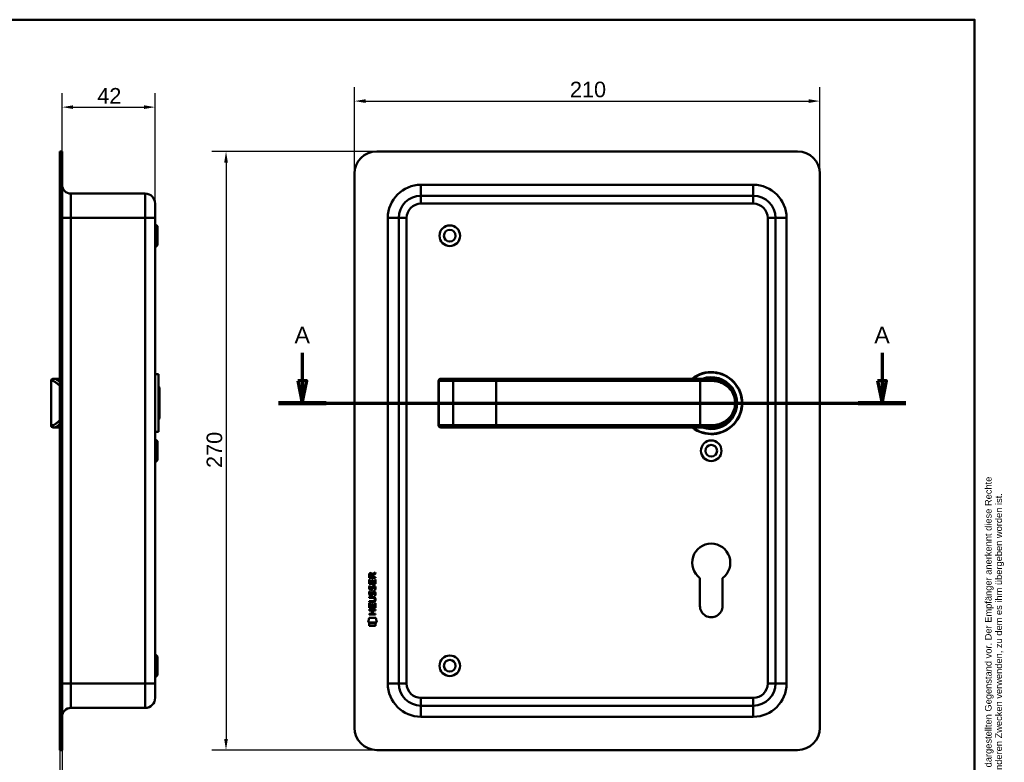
# Model space of a CAD drawing. Header units: millimetres. Extents: x 20 to 833, y 20 to 574.
# Tile 4 of 4: x 389 to 833, y 239 to 574. Entities that reach past the tile are written whole.
import ezdxf
from ezdxf.enums import TextEntityAlignment as Align

# ---------------------------------------------------------------- set-up
doc = ezdxf.new("R2010")
doc.units = ezdxf.units.MM
doc.header["$LTSCALE"] = 2
for name, color, linetype, lineweight in [('Bemaßungen(DIN)', 7, 'Continuous', 25), ('Schnittansichtslinien(DIN)', 7, 'Continuous', 70), ('Sichtbare Kanten(DIN)', 7, 'Continuous', 50), ('Sichtbare tangentiale Kanten(DIN)', 7, 'Continuous', 50), ('Skizziergeometrie(DIN)', 7, 'Continuous', 50), ('Skizzierlinie(DIN)', 7, 'Continuous', 25), ('Symbole(DIN)', 7, 'Continuous', 25)]:
    doc.layers.add(name, color=color, linetype=linetype, lineweight=lineweight)
doc.styles.add('Aktuell-DIN', font='arial.ttf')
doc.styles.add('Aktuell-DINGroßer Text', font='arial.ttf')
doc.styles.add('STANDARD-DIN~0', font='arial.ttf')
doc.styles.add('Textstil10', font='arial.ttf')
doc.styles.add('Textstil41', font='arial.ttf', dxfattribs={"width": 0.8})
doc.styles.add('Textstil83', font='arial.ttf', dxfattribs={"width": 0.8})
doc.dimstyles.new('CAD-LAN', dxfattribs={"dimscale": 2, "dimtxt": 3.5, "dimasz": 2.5, "dimexe": 3.175, "dimexo": 0, "dimgap": 0.8, "dimtad": 1, "dimrnd": 1e-08, "dimtxsty": 'STANDARD-DIN~0', "dimcen": 0.09, "dimdle": 10, "dimclrd": 250, "dimclre": 250, "dimclrt": 250, "dimadec": 0, "dimazin": 2, "dimtfac": 1, "dimtmove": 0, "dimatfit": 3, "dimfxl": 1, "dimtolj": 1, "dimtzin": 0, "dimlwd": 25, "dimlwe": 25, "dimarcsym": 0})

# ---------------------------------------------------------------- blocks, each defined once
blk = doc.blocks.new('Ränder Standardrahmen')
at = {"layer": 'Skizziergeometrie(DIN)', "flags": 128}
blk.add_lwpolyline([(10, 10), (10, 287), (410, 287), (410, 10), (10, 10)], dxfattribs=at)
blk = doc.blocks.new('Schriftfelder Heusser')
at = {"layer": 'Skizziergeometrie(DIN)'}
for p, q in [((101, 229.92), (101, 236.92)), ((101, 236.92), (291, 236.92)), ((111, 229.92), (111, 236.92)), ((123, 229.92), (123, 236.92)), ((232, 229.92), (232, 236.92)), ((256, 229.92), (256, 236.92)), ((291, 236.92), (291, 229.92)), ((101, 191.42), (101, 229.92)), ((101, 229.92), (291, 229.92)), ((111, 229.92), (111, 221.42)), ((123, 229.92), (123, 221.42)), ((232, 229.92), (232, 221.42)), ((256, 229.92), (256, 221.42)), ((291, 229.92), (291, 191.42)), ((101, 221.42), (291, 221.42)), ((150, 221.42), (150, 204.42)), ((198.85, 221.42), (198.85, 204.42)), ((216.35, 221.42), (216.35, 204.42)), ((238.35, 221.42), (238.35, 204.42)), ((278, 221.42), (278, 191.42)), ((278, 208.67), (291, 208.67)), ((101, 204.42), (291, 204.42)), ((142, 204.42), (142, 191.42)), ((236, 204.42), (236, 191.42)), ((278, 200.17), (291, 200.17)), ((291, 191.42), (101, 191.42))]:
    blk.add_line(p, q, dxfattribs=at)
at = {"layer": 'Skizzierlinie(DIN)'}
for p, q in [((113.5, 221.42), (113.5, 204.42)), ((118, 221.42), (118, 204.42)), ((162.35, 221.42), (162.35, 204.42)), ((166.85, 221.42), (166.85, 204.42)), ((113.5, 217.17), (150, 217.17)), ((162.35, 217.17), (278, 217.17)), ((113.5, 212.92), (150, 212.92)), ((162.35, 212.92), (278, 212.92)), ((113.5, 208.67), (150, 208.67)), ((162.35, 208.67), (278, 208.67))]:
    blk.add_line(p, q, dxfattribs=at)
for centre in [(115.75, 219.25), (164.6, 219.25), (115.75, 215.04), (164.6, 215.04), (115.75, 210.79), (164.6, 210.79), (115.75, 206.54), (164.6, 206.54)]:
    blk.add_circle(centre, 1.75, dxfattribs=at)
at = {"layer": 'Symbole(DIN)', "color": 7, "insert": (293.33, 191.7), "char_height": 1.5, "width": 182.3003, "attachment_point": 1, "rotation": 90, "line_spacing_factor": 0.944221, "style": 'Aktuell-DIN'}
blk.add_mtext('\\fArial|b0|i0;\\H1.5000;Die Schlossfabrik Heusser AG ist Eigentümerin dieses Dokumentes und behält sich alle Rechte an diesem und dem dargestellten Gegenstand vor. Der Empfänger anerkennt diese Rechte\\Pund wird das Dokument nicht ohne schriftliche Ermächtigung der Eigentümerin Dritten zugänglich machen oder zu anderen Zwecken verwenden, zu dem es ihm übergeben worden ist.\\P ', dxfattribs=at)
at = {"layer": 'Symbole(DIN)', "color": 179, "true_color": 0x262659, "style": 'Aktuell-DIN'}
for s, insert, char_height, attachment_point in [('Pos.', (106, 227), 2.489, 2), ('Menge', (117, 227), 2.489, 2), ('Benennung', (125.81, 225.38), 2.489, 4), ('B-Nummer', (234.74, 225.62), 2.489, 4), ('Material', (265.02, 225.62), 2.489, 5), ('\\fArial|b0|i0;a', (115.81, 219.53), 2, 5), ('\\fArial|b0|i0;e', (164.54, 219.53), 2, 5), ('\\fArial|b0|i0;Gezeichnet', (200.05, 219.23), 2, 4), ('\\fArial|b0|i0;b', (115.75, 215), 2, 5), ('\\fArial|b0|i0;f', (164.55, 215.06), 2, 5), ('\\fArial|b0|i0;Freigegeben', (199.92, 216), 2, 1), ('\\fArial|b0|i0;c', (115.75, 211.01), 2, 5), ('\\fArial|b0|i0;g', (164.63, 211.05), 2, 5), ('\\fArial|b0|i0;Projekt', (200, 211.98), 2, 1), ('\\fArial|b0|i0;d', (115.76, 206.55), 2, 5), ('\\fArial|b0|i0;h', (164.55, 206.57), 2, 5), ('\\fArial|b0|i0;CAD-Nr.', (200, 207.5), 2, 1), ('\\fArial|b0|i0;\\H2.0000;Massstab', (284.39, 206.37), 2, 5), ('\\fArial|b0|i0;\\H2.0000;Baugruppe', (143.1, 203.73), 2, 1), ('\\fArial|b0|i0;Zeichnungs-Nr.', (237, 203.5), 2, 1), ('\\fArial|b0|i0;\\H2.5000;4853 Murgenthal', (113.33, 192.46), 2.5, 7)]:
    blk.add_mtext(s, dxfattribs=dict(at, insert=insert, char_height=char_height, attachment_point=attachment_point))
at = {"layer": 'Symbole(DIN)', "color": 179, "true_color": 0x262659, "attachment_point": 5, "style": 'Aktuell-DIN'}
for s, insert, char_height, width in [('Änd.', (107.21, 213), 2.489, 12.3494), ('Änd.', (156.12, 212.76), 2.489, 12.3494), ('\\fArial|b0|i0;Änderung', (284.51, 202.33), 2, 12.1143)]:
    blk.add_mtext(s, dxfattribs=dict(at, insert=insert, char_height=char_height, width=width))
at = {"layer": 'Symbole(DIN)', "color": 7, "insert": (143.1, 196.62), "char_height": 4.5, "width": 90.18, "attachment_point": 4, "style": 'Aktuell-DIN'}
blk.add_mtext('\\fArial|b0|i0;\\W0.90;\\H4.5000;Heusser-Muschel Serie 6  EN179', dxfattribs=at)
at = {"layer": 'Symbole(DIN)', "color": 179, "true_color": 0x262659, "style": 'Textstil10'}
blk.add_attdef('ERSTELLUNGSDATUM_001', (217.04, 218.29), '', height=2, dxfattribs=at)
at = {"layer": 'Symbole(DIN)', "color": 179, "true_color": 0x262659}
for tag, height, style, p in [('AUTOR', 2.49, 'Aktuell-DIN', (240.03, 219.26)), ('KONTROLLDATUM', 2, 'Textstil10', (217.42, 215.04)), ('KONTROLLIERT_VON', 2, 'Textstil10', (239.98, 215.05))]:
    blk.add_attdef(tag, text='', height=height, dxfattribs=dict(at, style=style)).set_placement(p, align=Align.MIDDLE_LEFT)
at = {"layer": 'Symbole(DIN)', "color": 7, "style": 'Textstil83', "width": 0.8}
blk.add_attdef('Anfänglicher_Ansichtsmaßstab_001', (281.57, 213.34), '', height=2.3, dxfattribs=at)
at = {"layer": 'Symbole(DIN)', "color": 179, "true_color": 0x262659, "style": 'Textstil10'}
blk.add_attdef('PROJEKT', text='', height=2, dxfattribs=at).set_placement((217.77, 209.72), align=Align.BOTTOM_LEFT)
at = {"layer": 'Symbole(DIN)', "color": 7, "style": 'Textstil41', "width": 0.8}
blk.add_attdef('STATUS', text='', height=5, dxfattribs=at).set_placement((284.53, 195.86), align=Align.MIDDLE_CENTER)
blk = doc.blocks.new('*D18')
at = {"layer": 'Bemaßungen(DIN)', "color": 250, "linetype": 'Continuous', "lineweight": 25, "true_color": 0x3f3f3f, "transparency": 16777216}
for p, q in [((408.14, 514.55), (408.14, 540.9)), ((450.14, 491.05), (450.14, 540.9)), ((413.14, 534.55), (445.14, 534.55))]:
    blk.add_line(p, q, dxfattribs=at)
at = {"layer": 'Bemaßungen(DIN)', "color": 250, "linetype": 'Continuous', "true_color": 0x3f3f3f, "transparency": 16777216}
for points in [[(413.14, 535.38), (413.14, 533.72), (408.14, 534.55)], [(445.14, 535.38), (445.14, 533.72), (450.14, 534.55)]]:
    blk.add_solid(points, dxfattribs=at)
at = {"layer": 'Defpoints', "color": 0, "linetype": 'Continuous', "transparency": 16777216}
for p in [(450.14, 534.55), (408.14, 514.55), (450.14, 491.05)]:
    blk.add_point(p, dxfattribs=at)
at = {"layer": 'Bemaßungen(DIN)', "color": 250, "linetype": 'Continuous', "lineweight": 25, "true_color": 0x3f3f3f, "transparency": 16777216, "insert": (424.02, 543.18), "char_height": 7, "attachment_point": 1, "style": 'STANDARD-DIN~0'}
blk.add_mtext('\\A1;42', dxfattribs=at)
blk = doc.blocks.new('*D19')
at = {"layer": 'Bemaßungen(DIN)', "color": 250, "linetype": 'Continuous', "lineweight": 25, "true_color": 0x3f3f3f, "transparency": 16777216}
for p, q in [((407.14, 244.55), (407.14, 206.2)), ((408.14, 244.55), (408.14, 206.2)), ((402.14, 212.55), (397.14, 212.55)), ((407.14, 212.55), (408.14, 212.55)), ((413.14, 212.55), (418.14, 212.55))]:
    blk.add_line(p, q, dxfattribs=at)
at = {"layer": 'Bemaßungen(DIN)', "color": 250, "linetype": 'Continuous', "true_color": 0x3f3f3f, "transparency": 16777216}
for points in [[(402.14, 213.38), (402.14, 211.72), (407.14, 212.55)], [(413.14, 213.38), (413.14, 211.72), (408.14, 212.55)]]:
    blk.add_solid(points, dxfattribs=at)
at = {"layer": 'Defpoints', "color": 0, "linetype": 'Continuous', "transparency": 16777216}
for p in [(407.14, 244.55), (408.14, 244.55), (408.14, 212.55)]:
    blk.add_point(p, dxfattribs=at)
at = {"layer": 'Bemaßungen(DIN)', "color": 250, "linetype": 'Continuous', "lineweight": 25, "true_color": 0x3f3f3f, "transparency": 16777216, "insert": (406.35, 221.18), "char_height": 7, "attachment_point": 1, "style": 'STANDARD-DIN~0'}
blk.add_mtext('\\A1;1', dxfattribs=at)
blk = doc.blocks.new('*D20')
at = {"layer": 'Bemaßungen(DIN)', "color": 250, "linetype": 'Continuous', "lineweight": 25, "true_color": 0x3f3f3f, "transparency": 16777216}
for p, q in [((540.13, 504.55), (540.13, 543.63)), ((750.13, 504.55), (750.13, 543.63)), ((545.13, 537.28), (745.13, 537.28))]:
    blk.add_line(p, q, dxfattribs=at)
at = {"layer": 'Bemaßungen(DIN)', "color": 250, "linetype": 'Continuous', "true_color": 0x3f3f3f, "transparency": 16777216}
for points in [[(545.13, 538.12), (545.13, 536.45), (540.13, 537.28)], [(745.13, 538.12), (745.13, 536.45), (750.13, 537.28)]]:
    blk.add_solid(points, dxfattribs=at)
at = {"layer": 'Defpoints', "color": 0, "linetype": 'Continuous', "transparency": 16777216}
for p in [(750.13, 537.28), (540.13, 504.55), (750.13, 504.55)]:
    blk.add_point(p, dxfattribs=at)
at = {"layer": 'Bemaßungen(DIN)', "color": 250, "linetype": 'Continuous', "lineweight": 25, "true_color": 0x3f3f3f, "transparency": 16777216, "insert": (637.35, 546.03), "char_height": 7, "attachment_point": 1, "style": 'STANDARD-DIN~0'}
blk.add_mtext('\\A1;210', dxfattribs=at)
blk = doc.blocks.new('*D21')
at = {"layer": 'Bemaßungen(DIN)', "color": 250, "linetype": 'Continuous', "lineweight": 25, "true_color": 0x3f3f3f, "transparency": 16777216}
for p, q in [((550.13, 514.55), (475.78, 514.55)), ((482.13, 509.55), (482.13, 249.55)), ((550.13, 244.55), (475.78, 244.55))]:
    blk.add_line(p, q, dxfattribs=at)
at = {"layer": 'Bemaßungen(DIN)', "color": 250, "linetype": 'Continuous', "true_color": 0x3f3f3f, "transparency": 16777216}
for points in [[(481.3, 509.55), (482.97, 509.55), (482.13, 514.55)], [(481.3, 249.55), (482.97, 249.55), (482.13, 244.55)]]:
    blk.add_solid(points, dxfattribs=at)
at = {"layer": 'Defpoints', "color": 0, "linetype": 'Continuous', "transparency": 16777216}
for p in [(550.13, 514.55), (482.13, 244.55), (550.13, 244.55)]:
    blk.add_point(p, dxfattribs=at)
at = {"layer": 'Bemaßungen(DIN)', "color": 250, "linetype": 'Continuous', "lineweight": 25, "true_color": 0x3f3f3f, "transparency": 16777216, "insert": (473.38, 371.77), "char_height": 7, "attachment_point": 1, "rotation": 90, "style": 'STANDARD-DIN~0'}
blk.add_mtext('\\A1;270', dxfattribs=at)
blk = doc.blocks.new('2DTransSchnitt0')
at = {"layer": 'Schnittansichtslinien(DIN)', "linetype": 'Continuous'}
for p, q in [((258.28, 211.88), (258.28, 205.52)), ((389.12, 211.88), (389.12, 205.52)), ((257.28, 205.52), (258.28, 200.52)), ((259.28, 205.52), (257.28, 205.52)), ((258.28, 205.52), (258.28, 200.52)), ((258.28, 200.52), (259.28, 205.52)), ((388.12, 205.52), (389.12, 200.52)), ((390.12, 205.52), (388.12, 205.52)), ((389.12, 205.52), (389.12, 200.52)), ((389.12, 200.52), (390.12, 205.52)), ((252.91, 200.52), (394.5, 200.52))]:
    blk.add_line(p, q, dxfattribs=at)
at = {"layer": 'Schnittansichtslinien(DIN)', "linetype": 'Continuous', "lineweight": 140}
for p, q in [((252.91, 200.52), (263.66, 200.52)), ((383.74, 200.52), (394.5, 200.52))]:
    blk.add_line(p, q, dxfattribs=at)
at = {"layer": 'Schnittansichtslinien(DIN)', "linetype": 'Continuous', "flags": 128}
for points in [[(257.28, 205.52), (258.28, 200.52), (259.28, 205.52), (257.28, 205.52)], [(388.12, 205.52), (389.12, 200.52), (390.12, 205.52), (388.12, 205.52)]]:
    blk.add_lwpolyline(points, dxfattribs=at)
at = {"layer": 'Schnittansichtslinien(DIN)'}
for points in [[(257.28, 205.52), (258.28, 200.52), (259.28, 205.52), (257.28, 205.52)], [(388.12, 205.52), (389.12, 200.52), (390.12, 205.52), (388.12, 205.52)]]:
    blk.add_solid(points, dxfattribs=at)
at = {"layer": 'Schnittansichtslinien(DIN)', "char_height": 3.73, "attachment_point": 7, "style": 'Aktuell-DINGroßer Text'}
for insert in [(256.53, 214.02), (387.37, 214.02)]:
    blk.add_mtext('A', dxfattribs=dict(at, insert=insert))

msp = doc.modelspace()

# ---------------------------------------------------------------- linework, layer by layer
at = {"layer": 'Sichtbare Kanten(DIN)'}
for p, q in [((408.142, 514.549), (407.142, 514.549)), ((407.142, 504.549), (407.142, 514.549)), ((408.142, 514.549), (408.142, 504.549)), ((740.132, 514.549), (550.132, 514.549)), ((407.142, 254.549), (407.142, 504.549)), ((408.142, 254.549), (408.142, 504.549)), ((540.132, 504.549), (540.132, 254.549)), ((750.132, 254.549), (750.132, 504.549)), ((412.142, 495.549), (445.642, 495.549)), ((720.132, 494.549), (570.132, 494.549)), ((450.142, 491.049), (450.142, 484.549)), ((450.142, 274.549), (450.142, 484.549)), ((560.132, 484.549), (560.132, 274.549)), ((730.132, 274.549), (730.132, 484.549)), ((451.142, 480.799), (450.142, 481.799)), ((451.142, 480.799), (451.142, 472.299)), ((451.142, 472.299), (450.142, 471.299)), ((451.642, 414.049), (450.142, 414.049)), ((451.642, 388.049), (451.642, 414.049)), ((403.142, 411.049), (403.142, 391.049)), ((404.142, 412.049), (404.811, 412.049)), ((407.142, 412.049), (404.811, 412.049)), ((578.082, 411.049), (578.082, 391.049)), ((579.082, 412.049), (579.101, 412.049)), ((585.654, 412.049), (579.101, 412.049)), ((585.571, 412.045), (585.571, 412.045)), ((604.132, 412.049), (585.654, 412.049)), ((696.132, 412.049), (604.132, 412.049)), ((696.132, 412.049), (701.132, 412.049)), ((452.142, 408.049), (451.642, 408.549)), ((452.142, 408.049), (452.142, 394.049)), ((452.142, 394.049), (451.642, 393.549)), ((404.811, 390.049), (404.142, 390.049)), ((407.142, 390.049), (404.811, 390.049)), ((451.642, 388.049), (450.142, 388.049)), ((579.101, 390.049), (579.082, 390.049)), ((579.101, 390.049), (585.654, 390.049)), ((585.654, 390.049), (604.132, 390.049)), ((604.132, 390.049), (696.132, 390.049)), ((701.132, 390.049), (696.132, 390.049)), ((701.749, 390.066), (701.749, 390.066)), ((451.142, 383.799), (450.142, 384.799)), ((451.142, 383.799), (451.142, 375.299)), ((451.142, 375.299), (450.142, 374.299)), ((548.393, 323.817), (549.587, 324.609)), ((549.587, 324.609), (549.588, 324.175)), ((546.731, 322.185), (546.731, 323.498)), ((549.589, 322.187), (546.731, 322.185)), ((546.733, 319.454), (546.731, 321.459)), ((546.731, 321.459), (547.08, 321.459)), ((547.079, 323.455), (547.08, 322.567)), ((547.08, 322.567), (548.098, 322.567)), ((547.08, 321.459), (547.081, 319.832)), ((547.974, 321.279), (548.323, 321.28)), ((547.976, 319.832), (547.974, 321.279)), ((548.098, 322.567), (548.097, 323.456)), ((548.323, 321.28), (548.324, 319.833)), ((549.588, 324.175), (548.447, 323.418)), ((548.447, 323.418), (548.447, 322.568)), ((548.447, 322.568), (549.589, 322.569)), ((549.243, 319.833), (549.241, 321.481)), ((549.241, 321.481), (549.59, 321.481)), ((549.589, 322.569), (549.589, 322.187)), ((549.59, 321.481), (549.591, 319.457)), ((696.032, 309.534), (696.052, 322.109)), ((706.189, 322.093), (706.232, 309.543)), ((549.591, 319.457), (546.733, 319.454)), ((546.906, 318.681), (547.245, 318.581)), ((546.908, 316.134), (547.247, 316.035)), ((547.081, 319.832), (547.976, 319.832)), ((547.104, 317.35), (547.112, 317.332)), ((547.788, 317.253), (547.799, 317.27)), ((548.324, 319.833), (549.243, 319.833)), ((548.835, 318.381), (548.823, 318.381)), ((548.837, 315.834), (548.825, 315.834)), ((546.737, 313.604), (548.383, 313.605)), ((546.738, 313.227), (546.737, 313.604)), ((548.407, 313.228), (546.738, 313.227)), ((546.739, 311.669), (548.409, 311.671)), ((546.739, 311.292), (546.739, 311.669)), ((548.385, 311.293), (546.739, 311.292)), ((547.106, 314.803), (547.114, 314.786)), ((547.79, 314.706), (547.801, 314.723)), ((549.289, 312.445), (549.289, 312.454)), ((546.741, 308.717), (546.74, 310.721)), ((546.74, 310.721), (547.088, 310.721)), ((549.6, 308.719), (546.741, 308.717)), ((546.741, 307.923), (549.599, 307.926)), ((546.741, 307.546), (546.741, 307.923)), ((547.984, 307.547), (546.741, 307.546)), ((547.088, 310.721), (547.09, 309.094)), ((547.09, 309.094), (547.984, 309.095)), ((547.984, 309.095), (547.983, 310.542)), ((547.983, 310.542), (548.331, 310.542)), ((547.985, 305.99), (547.984, 307.547)), ((548.331, 310.542), (548.333, 309.095)), ((548.333, 309.095), (549.251, 309.096)), ((549.6, 307.549), (548.34, 307.548)), ((548.34, 307.548), (548.342, 305.99)), ((549.25, 310.743), (549.598, 310.743)), ((549.251, 309.096), (549.25, 310.743)), ((549.598, 310.743), (549.6, 308.719)), ((549.599, 307.926), (549.6, 307.549)), ((546.217, 302.034), (546.673, 304.167)), ((546.673, 304.167), (549.679, 304.17)), ((546.742, 305.989), (547.985, 305.99)), ((546.743, 305.612), (546.742, 305.989)), ((549.601, 305.614), (546.743, 305.612)), ((548.342, 305.99), (549.601, 305.991)), ((549.601, 305.991), (549.601, 305.614)), ((549.679, 304.17), (550.132, 302.037)), ((550.132, 302.037), (546.217, 302.034)), ((546.677, 301.749), (549.674, 301.751)), ((546.678, 300.607), (546.677, 301.749)), ((549.675, 300.609), (546.678, 300.607)), ((549.674, 301.751), (549.675, 300.609)), ((451.142, 286.799), (450.142, 287.799)), ((451.142, 286.799), (451.142, 278.299)), ((451.142, 278.299), (450.142, 277.299)), ((450.142, 274.549), (450.142, 268.049)), ((412.142, 263.549), (445.642, 263.549)), ((570.132, 264.549), (720.132, 264.549)), ((407.142, 244.549), (407.142, 254.549)), ((408.142, 254.549), (408.142, 244.549)), ((407.142, 244.549), (408.142, 244.549)), ((550.132, 244.549), (740.132, 244.549))]:
    msp.add_line(p, q, dxfattribs=at)
for centre, radius in [((583.132, 476.549), 4.65), ((583.132, 476.549), 2.65), ((701.132, 379.549), 4.65), ((701.132, 379.549), 2.65), ((583.132, 282.549), 4.65), ((583.132, 282.549), 2.65)]:
    msp.add_circle(centre, radius, dxfattribs=at)
for centre, radius, start, end in [((550.132, 504.549), 10, 90, 180), ((740.132, 504.549), 10, 0, 90), ((412.142, 499.549), 4, 180, 270), ((445.642, 491.049), 4.5, 0, 90), ((570.132, 484.549), 10, 90, 180), ((720.132, 484.549), 10, 0, 90), ((701.132, 401.049), 14, 231.78679, 128.21321), ((701.132, 401.049), 13.8, 232.8542, 127.1458), ((404.142, 411.049), 1, 90, 180), ((579.082, 411.049), 1, 90, 180), ((701.132, 401.049), 11.7, 250.08028, 109.91972), ((701.132, 401.049), 11.6, 251.49137, 108.50863), ((701.132, 401.049), 11.5, 253.04257, 106.95743), ((701.132, 401.049), 11.3, 256.76803, 103.23197), ((404.142, 391.049), 1, 180, 270), ((579.082, 391.049), 1, 180, 270), ((703.364, 390.941), 0.85, 240.65251, 240.67321), ((713.453, 388.351), 8.676, 163.59751, 163.59762), ((701.132, 329.049), 8.6, 306.01959, 233.79375), ((701.132, 309.526), 5.1, 179.90875, 0.19467), ((570.132, 274.549), 10, 180, 270), ((720.132, 274.549), 10, 270, 0), ((445.642, 268.049), 4.5, 270, 0), ((412.142, 259.549), 4, 90, 180), ((550.132, 254.549), 10, 180, 270), ((740.132, 254.549), 10, 270, 0)]:
    msp.add_arc(centre, radius, start, end, dxfattribs=at)
for centre, major_axis, ratio, start_param, end_param in [((548.259, 322.684), (-0.979, 1.273), 0.5180415, 5.9043613, 6.8771057), ((546.866, 322.601), (1.239, 1.642), 0.5994938, 5.878165, 6.7089725), ((548.365, 320.462), (-1.098, -3.298), 0.2312948, 5.9540546, 6.015014), ((547.848, 318.145), (-0.573, -1.005), 0.5438409, 5.8950231, 6.3553168), ((547.73, 317.277), (-0.098, -0.14), 0.3641716, 1.3429, 1.6509781), ((548.178, 316.693), (-0.837, -1.644), 0.4591024, 2.8345951, 3.3559829), ((548.181, 314.149), (-0.835, -1.642), 0.4594521, 2.8344186, 3.3561114), ((548.453, 318.163), (-1.186, -3.542), 0.2215161, 5.9678979, 6.0270389), ((547.858, 315.607), (-0.581, -1.013), 0.541605, 5.8985019, 6.3563332), ((547.732, 314.731), (-0.098, -0.14), 0.3641716, 1.3429, 1.6509781), ((544.57, 308.925), (4.807, 4.32), 0.3742661, 5.9599282, 6.6783921), ((544.562, 315.969), (4.815, -4.315), 0.3742014, 5.888113, 6.6064523), ((525.824, 332.244), (23.299, -20.324), 0.1371339, 6.127502, 6.402435)]:
    msp.add_ellipse(centre, major_axis=major_axis, ratio=ratio, start_param=start_param, end_param=end_param, dxfattribs=at)
for points, knots in [([(701.132, 390.049), (701.998, 390.049), (703.712, 390.256), (706.796, 391.382), (709.866, 393.846), (711.782, 397.448), (712.248, 401.039), (711.964, 403.276), (711.458, 404.908), (710.794, 406.415), (709.267, 408.734), (706.796, 410.715), (703.71, 411.842), (701.998, 412.049), (701.132, 412.049)], [-3.4261334, -3.4261334, -3.4261334, -3.4261334, -3.1814096, -2.9366858, -2.4472382, -1.9577905, -1.7130667, -1.4683429, -1.345981, -1.2236191, -0.9788953, -0.4894476, -0.2447238, 0, 0, 0, 0]), ([(549.289, 312.454), (549.289, 312.501), (549.286, 312.548), (549.27, 312.683), (549.247, 312.771), (549.172, 312.921), (549.126, 312.983), (549.006, 313.088), (548.935, 313.128), (548.718, 313.211), (548.558, 313.228), (548.407, 313.228)], [0, 0, 0, 0, 0.01400423, 0.01400423, 0.0408947, 0.0408947, 0.06439039, 0.06439039, 0.08887549, 0.08887549, 0.13413559, 0.13413559, 0.13413559, 0.13413559])]:
    msp.add_open_spline(points, degree=3, knots=knots, dxfattribs=at)
for points in [[(546.731, 323.498), (546.744, 323.94), (546.976, 324.402), (547.589, 324.403)], [(548.097, 323.456), (548.097, 323.729), (548.009, 324.054), (547.594, 324.054)], [(546.785, 317.202), (546.694, 317.443), (546.664, 317.676), (546.706, 318.004)], [(546.706, 318.004), (546.723, 318.144), (546.765, 318.351), (546.835, 318.524)], [(546.708, 315.458), (546.725, 315.597), (546.767, 315.804), (546.837, 315.977)], [(547.345, 316.742), (547.121, 316.775), (546.891, 316.92), (546.785, 317.202)], [(546.835, 318.524), (546.855, 318.573), (546.906, 318.681), (546.906, 318.681)], [(546.837, 315.977), (546.857, 316.027), (546.908, 316.134), (546.908, 316.134)], [(547.09, 318.116), (547.027, 317.864), (547.021, 317.639), (547.08, 317.424)], [(547.093, 315.57), (547.029, 315.317), (547.023, 315.093), (547.082, 314.877)], [(547.245, 318.581), (547.245, 318.581), (547.125, 318.254), (547.09, 318.116)], [(547.247, 316.035), (547.247, 316.034), (547.127, 315.708), (547.093, 315.57)], [(547.317, 317.12), (547.464, 317.06), (547.652, 317.096), (547.757, 317.211)], [(547.499, 316.73), (547.399, 316.731), (547.378, 316.738), (547.345, 316.742)], [(548.127, 317.095), (548.012, 316.885), (547.817, 316.726), (547.499, 316.73)], [(547.799, 317.27), (547.868, 317.38), (547.924, 317.543), (547.979, 317.788)], [(547.979, 317.788), (548.062, 318.156), (548.164, 318.368), (548.305, 318.536)], [(547.981, 315.242), (548.064, 315.61), (548.166, 315.821), (548.307, 315.989)], [(548.319, 317.639), (548.264, 317.399), (548.202, 317.233), (548.127, 317.095)], [(548.305, 318.536), (548.398, 318.646), (548.528, 318.718), (548.708, 318.743)], [(548.307, 315.989), (548.4, 316.099), (548.53, 316.172), (548.71, 316.196)], [(548.367, 317.837), (548.359, 317.807), (548.319, 317.641), (548.319, 317.639)], [(548.552, 318.263), (548.482, 318.174), (548.421, 318.036), (548.367, 317.837)], [(548.554, 315.716), (548.484, 315.627), (548.423, 315.489), (548.369, 315.291)], [(548.823, 318.381), (548.701, 318.381), (548.626, 318.348), (548.552, 318.263)], [(548.825, 315.834), (548.704, 315.834), (548.628, 315.801), (548.554, 315.716)], [(548.708, 318.743), (548.995, 318.782), (549.278, 318.682), (549.472, 318.366)], [(548.71, 316.196), (548.997, 316.235), (549.28, 316.135), (549.474, 315.819)], [(549.03, 316.798), (549.03, 316.799), (549.184, 317.053), (549.242, 317.337)], [(549.398, 316.712), (549.378, 316.717), (549.03, 316.798), (549.03, 316.798)], [(549.242, 317.337), (549.311, 317.671), (549.31, 317.947), (549.204, 318.144)], [(549.244, 314.791), (549.313, 315.124), (549.312, 315.4), (549.206, 315.597)], [(549.622, 317.431), (549.593, 317.1), (549.435, 316.77), (549.398, 316.712)], [(549.472, 318.366), (549.582, 318.185), (549.637, 317.966), (549.637, 317.697)], [(549.474, 315.819), (549.584, 315.639), (549.639, 315.42), (549.639, 315.15)], [(549.637, 317.697), (549.637, 317.612), (549.63, 317.526), (549.622, 317.431)], [(546.787, 314.656), (546.696, 314.896), (546.666, 315.13), (546.708, 315.458)], [(547.347, 314.196), (547.123, 314.228), (546.893, 314.373), (546.787, 314.656)], [(547.319, 314.573), (547.466, 314.514), (547.654, 314.55), (547.759, 314.665)], [(547.501, 314.183), (547.401, 314.185), (547.38, 314.191), (547.347, 314.196)], [(548.129, 314.549), (548.014, 314.339), (547.819, 314.18), (547.501, 314.183)], [(547.801, 314.723), (547.87, 314.833), (547.926, 314.997), (547.981, 315.242)], [(548.321, 315.092), (548.267, 314.852), (548.204, 314.687), (548.129, 314.549)], [(548.369, 315.291), (548.361, 315.261), (548.321, 315.094), (548.321, 315.092)], [(549.032, 314.252), (549.032, 314.252), (549.186, 314.506), (549.244, 314.791)], [(549.4, 314.166), (549.38, 314.17), (549.032, 314.252), (549.032, 314.252)], [(549.624, 314.884), (549.595, 314.553), (549.437, 314.223), (549.4, 314.166)], [(549.639, 315.15), (549.639, 315.065), (549.632, 314.979), (549.624, 314.884)]]:
    msp.add_open_spline(points, degree=3, dxfattribs=at)
at = {"layer": 'Sichtbare tangentiale Kanten(DIN)'}
for p, q in [((407.142, 504.549), (408.142, 504.549)), ((570.132, 499.549), (570.132, 494.549)), ((570.132, 499.549), (720.132, 499.549)), ((720.132, 494.549), (720.132, 499.549)), ((412.142, 495.549), (412.142, 484.549)), ((445.642, 484.549), (445.642, 495.549)), ((570.132, 491.049), (570.132, 494.549)), ((720.132, 494.549), (720.132, 491.049)), ((720.132, 491.049), (570.132, 491.049)), ((412.142, 484.549), (408.142, 484.549)), ((412.142, 484.549), (445.642, 484.549)), ((412.142, 274.549), (412.142, 484.549)), ((445.642, 484.549), (445.642, 274.549)), ((445.642, 484.549), (450.142, 484.549)), ((555.132, 484.549), (560.132, 484.549)), ((555.132, 274.549), (555.132, 484.549)), ((563.632, 484.549), (560.132, 484.549)), ((563.632, 484.549), (563.632, 274.549)), ((726.632, 484.549), (730.132, 484.549)), ((726.632, 274.549), (726.632, 484.549)), ((735.132, 484.549), (730.132, 484.549)), ((735.132, 484.549), (735.132, 274.549)), ((403.847, 411.049), (403.142, 411.049)), ((578.14, 411.049), (578.082, 411.049)), ((578.14, 391.049), (578.14, 411.049)), ((578.14, 411.049), (584.693, 411.049)), ((584.693, 411.049), (604.132, 411.049)), ((584.693, 391.049), (584.693, 411.049)), ((604.132, 412.049), (604.132, 411.049)), ((604.132, 411.049), (604.132, 391.049)), ((604.132, 411.049), (696.132, 411.049)), ((696.132, 412.049), (696.132, 411.049)), ((696.132, 411.049), (696.132, 391.049)), ((701.395, 411.049), (696.132, 411.049)), ((711.568, 404.526), (711.567, 404.526)), ((403.142, 391.049), (403.847, 391.049)), ((578.082, 391.049), (578.14, 391.049)), ((584.693, 391.049), (578.14, 391.049)), ((604.132, 391.049), (584.693, 391.049)), ((696.132, 391.049), (604.132, 391.049)), ((604.132, 390.049), (604.132, 391.049)), ((696.132, 391.049), (701.395, 391.049)), ((696.132, 390.049), (696.132, 391.049)), ((412.142, 274.549), (408.142, 274.549)), ((412.142, 274.549), (445.642, 274.549)), ((412.142, 274.549), (412.142, 263.549)), ((445.642, 263.549), (445.642, 274.549)), ((445.642, 274.549), (450.142, 274.549)), ((555.132, 274.549), (560.132, 274.549)), ((563.632, 274.549), (560.132, 274.549)), ((726.632, 274.549), (730.132, 274.549)), ((735.132, 274.549), (730.132, 274.549)), ((570.132, 268.049), (720.132, 268.049)), ((570.132, 268.049), (570.132, 264.549)), ((720.132, 268.049), (720.132, 264.549)), ((570.132, 259.549), (570.132, 264.549)), ((720.132, 259.549), (720.132, 264.549)), ((720.132, 259.549), (570.132, 259.549)), ((408.142, 254.549), (407.142, 254.549))]:
    msp.add_line(p, q, dxfattribs=at)
for centre, radius, start, end in [((570.132, 484.549), 15, 90, 180), ((720.132, 484.549), 15, 0, 90), ((570.132, 484.549), 6.5, 90, 180), ((720.132, 484.549), 6.5, 0, 90), ((570.132, 274.549), 15, 180, 270), ((570.132, 274.549), 6.5, 180, 270), ((720.132, 274.549), 6.5, 270, 0), ((720.132, 274.549), 15, 270, 0)]:
    msp.add_arc(centre, radius, start, end, dxfattribs=at)
for centre, major_axis, ratio, start_param, end_param in [((404.811, 411.049), (0, 1), 0.9647528, 0, 1.5707963), ((579.101, 411.049), (0, 1), 0.9612617, 0, 1.5707963), ((585.654, 411.049), (0, 1), 0.9612617, 0, 1.5707963), ((701.132, 411.049), (0, 1), 0.2631579, 4.712389, 6.2831853), ((404.811, 391.049), (0, -1), 0.9647528, 4.712389, 6.2831853), ((579.101, 391.049), (0, -1), 0.9612617, 4.712389, 6.2831853), ((585.654, 391.049), (0, -1), 0.9612617, 4.712389, 6.2831853), ((701.132, 391.049), (0, -1), 0.2631579, 0, 1.5707963)]:
    msp.add_ellipse(centre, major_axis=major_axis, ratio=ratio, start_param=start_param, end_param=end_param, dxfattribs=at)
for points, knots in [([(403.847, 411.049), (404.072, 411.049), (404.355, 410.955), (404.679, 410.779), (405.003, 410.604), (405.369, 410.348), (405.761, 410.028), (406.196, 409.673), (406.665, 409.238), (407.142, 408.734)], [0, 0, 0, 0, 0.24472382, 0.24472382, 0.24472382, 0.48944763, 0.48944763, 0.48944763, 0.76037669, 0.76037669, 0.76037669, 0.76037669]), ([(407.142, 410.414), (406.967, 410.598), (406.412, 411.153), (405.563, 411.842), (405.026, 412.049), (404.811, 412.049)], [-0.59814386, -0.59814386, -0.59814386, -0.59814386, -0.48944763, -0.24472382, 0, 0, 0, 0]), ([(701.395, 411.049), (702.224, 411.049), (703.043, 410.955), (703.822, 410.779), (704.6, 410.604), (705.338, 410.348), (706.028, 410.028), (707.407, 409.386), (708.589, 408.486), (709.539, 407.383), (710.015, 406.831), (710.432, 406.228), (710.783, 405.571), (710.959, 405.242), (711.117, 404.9), (711.257, 404.543), (711.397, 404.186), (711.518, 403.815), (711.617, 403.433), (711.815, 402.667), (711.924, 401.853), (711.923, 401.039), (711.921, 400.224), (711.809, 399.408), (711.613, 398.645), (711.221, 397.12), (710.487, 395.811), (709.531, 394.708), (708.575, 393.605), (707.403, 392.709), (706.027, 392.069), (705.34, 391.749), (704.602, 391.493), (703.823, 391.318), (703.044, 391.143), (702.224, 391.049), (701.395, 391.049)], [0, 0, 0, 0, 0.2447238, 0.2447238, 0.2447238, 0.4894476, 0.4894476, 0.4894476, 0.9788953, 0.9788953, 0.9788953, 1.2236191, 1.2236191, 1.2236191, 1.345981, 1.345981, 1.345981, 1.4683429, 1.4683429, 1.4683429, 1.7130667, 1.7130667, 1.7130667, 1.9577905, 1.9577905, 1.9577905, 2.4472382, 2.4472382, 2.4472382, 2.9366858, 2.9366858, 2.9366858, 3.1814096, 3.1814096, 3.1814096, 3.4261334, 3.4261334, 3.4261334, 3.4261334]), ([(407.142, 393.366), (406.664, 392.86), (406.197, 392.425), (405.761, 392.069), (405.37, 391.749), (405.004, 391.493), (404.679, 391.318), (404.355, 391.143), (404.072, 391.049), (403.847, 391.049)], [2.6645182, 2.6645182, 2.6645182, 2.6645182, 2.9366858, 2.9366858, 2.9366858, 3.18140962, 3.18140962, 3.18140962, 3.42613344, 3.42613344, 3.42613344, 3.42613344]), ([(404.811, 390.049), (405.026, 390.049), (405.562, 390.256), (406.414, 390.945), (406.967, 391.499), (407.142, 391.684)], [-3.42613344, -3.42613344, -3.42613344, -3.42613344, -3.18140962, -2.9366858, -2.82744805, -2.82744805, -2.82744805, -2.82744805])]:
    msp.add_open_spline(points, degree=3, knots=knots, dxfattribs=at)

# ---------------------------------------------------------------- block references
at = {"xscale": 2, "yscale": 2, "zscale": 2}
msp.add_blockref('Ränder Standardrahmen', (0, 0), dxfattribs=at)
msp.add_blockref('Schriftfelder Heusser', (238, -362.833), dxfattribs=at).add_auto_attribs({'ERSTELLUNGSDATUM_001': '11.12.2020', 'Anfänglicher_Ansichtsmaßstab_001': '1 : 2'})
at = {"layer": 'Schnittansichtslinien(DIN)', "xscale": 2, "yscale": 2, "zscale": 2}
msp.add_blockref('2DTransSchnitt0', (0, 0), dxfattribs=at)

# ---------------------------------------------------------------- dimensions: what is measured, and where the dimension line sits
at = {"layer": 'Bemaßungen(DIN)', "color": 250, "linetype": 'Continuous', "lineweight": 25, "true_color": 0x3f3f3f}
for base, p1, p2, angle, override, picture, middle in [((450.142, 534.549), (408.142, 514.549), (450.142, 491.049), 180, {"dimgap": 0.8, "dimdec": 2, "dimtol": 0, "dimlim": 0, "dimtp": 0, "dimtm": 0, "dimtdec": 2, "dimtofl": 0, "dimatfit": 1}, '*D18', (429.142, 534.549)), ((750.132, 537.283), (540.132, 504.549), (750.132, 504.549), 180, {"dimgap": 0.8, "dimdec": 2, "dimtol": 0, "dimlim": 0, "dimtp": 0, "dimtm": 0, "dimtdec": 2, "dimtofl": 0, "dimatfit": 1}, '*D20', (645.132, 537.283)), ((482.132, 244.549), (550.132, 514.549), (550.132, 244.549), 90, {"dimgap": 0.8, "dimdec": 2, "dimtol": 0, "dimlim": 0, "dimtp": 0, "dimtm": 0, "dimtdec": 2, "dimtofl": 0, "dimatfit": 1}, '*D21', (482.132, 379.549)), ((408.142, 212.549), (407.142, 244.549), (408.142, 244.549), 180, {"dimgap": 0.8, "dimdec": 2, "dimtol": 0, "dimlim": 0, "dimtp": 0, "dimtm": 0, "dimtdec": 2, "dimtofl": 1, "dimatfit": 1}, '*D19', (407.642, 212.549))]:
    dim = msp.add_linear_dim(base=base, p1=p1, p2=p2, angle=angle, dimstyle='CAD-LAN', override=override, dxfattribs=at)
    dim.commit()
    dim.dimension.update_dxf_attribs({"geometry": picture, "text_midpoint": middle, "dimtype": 160})

doc.saveas('drawing.dxf')
